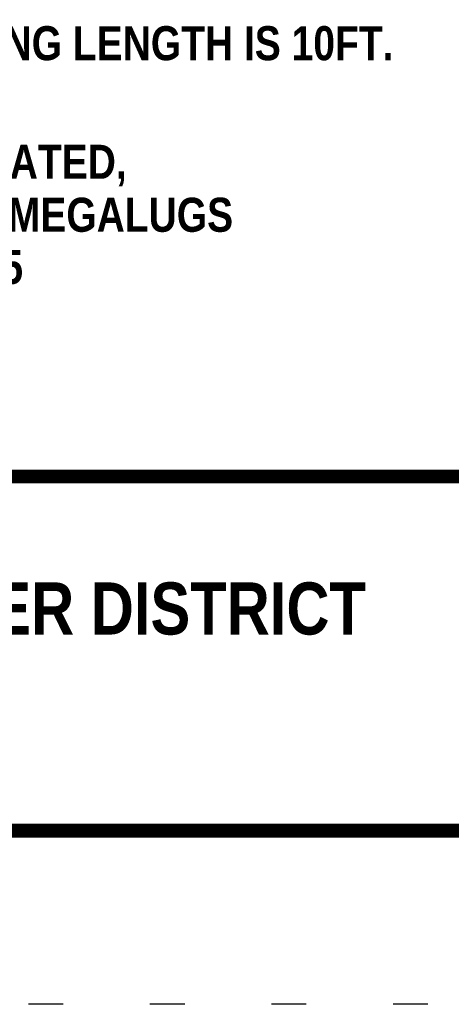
# Model space of a CAD drawing. Header units: feet. Extents: x 1 to 9.5, y 12 to 23.
# Tile 2 of 161: x 6.6 to 7.8, y 12 to 14.8. Entities that reach past the tile are written whole.
import ezdxf
from ezdxf.enums import TextEntityAlignment as Align

# ---------------------------------------------------------------- set-up
doc = ezdxf.new("R2010")
doc.units = ezdxf.units.FT
doc.header["$MEASUREMENT"] = 0
doc.linetypes.add('DOT2', pattern=[0.125, 0, -0.125])
doc.layers.add('BORDER', color=7, linetype='CONTINUOUS')
doc.layers.add('WATERLINE-NOTES', color=7, linetype='CONTINUOUS')
doc.layers.add('DEFPOINT', color=7, linetype='CONTINUOUS', plot=False)
doc.styles.add('TECHNICAL', font='techb___.ttf', dxfattribs={"height": 0.1})

msp = doc.modelspace()

# ---------------------------------------------------------------- linework, layer by layer
at = {"layer": 'BORDER', "const_width": 0.04}
msp.add_lwpolyline([(1.5, 12.5), (1.5, 22.5), (9, 22.5), (9, 12.5)], close=True, dxfattribs=at)
msp.add_lwpolyline([(1.5, 13.5196), (9, 13.5196)], dxfattribs=at)
at = {"layer": 'DEFPOINT', "linetype": 'DOT2', "ltscale": 2}
msp.add_lwpolyline([(1, 12), (1, 23), (9.5, 23), (9.5, 12)], close=True, dxfattribs=at)

# ---------------------------------------------------------------- texts
at = {"layer": 'BORDER', "style": 'TECHNICAL'}
msp.add_text('BELMONT COUNTY WATER AND SEWER DISTRICT', height=0.15, dxfattribs=at).set_placement((7.5717, 13.1397), align=Align.MIDDLE_RIGHT)
at = {"layer": 'WATERLINE-NOTES', "style": 'TECHNICAL'}
for s, p in [('STEEL CASING OR PLASTIC CASING AND CONCRETE. MINIMUM CASING LENGTH IS 10FT.', (2.7185, 14.7183)), ('13. ALL FITTINGS SHALL BE MECHANICAL JOINT (MJ), FUSION EPOXY COATED, ', (2.4927, 14.3768)), ('DUCTILE IRON, RESTRAINED BY THE USE OF RESTRAINERS AND/OR MEGALUGS ', (2.7185, 14.2243)), ('AND THRUST BLOCKED WITH CONCRETE AS REQUIRED. SEE SHT# 25 ', (2.7185, 14.0743))]:
    msp.add_text(s, height=0.098, dxfattribs=at).set_placement(p)

doc.saveas('drawing.dxf')
